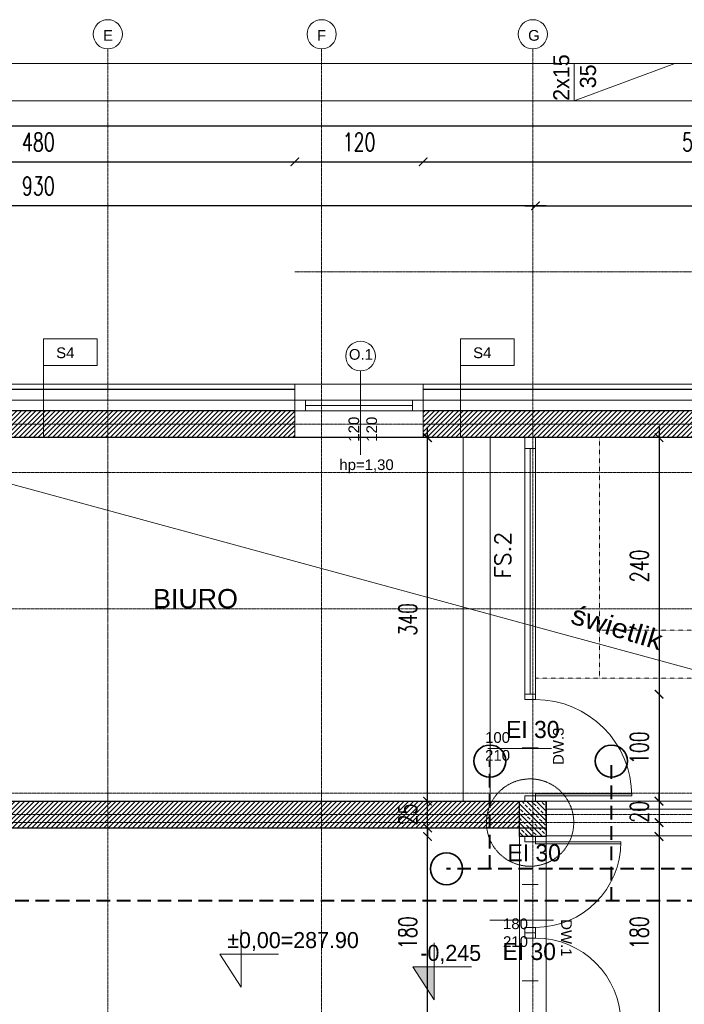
# Model space of a CAD drawing. Header units: millimetres. Extents: x -115268 to 140687, y -37779 to 24471.
# Tile 174 of 256: x 78542 to 79164, y -14814 to -13893. Entities that reach past the tile are written whole.
import ezdxf
from ezdxf.enums import TextEntityAlignment as Align

# ---------------------------------------------------------------- set-up
doc = ezdxf.new("R2010")
doc.units = ezdxf.units.MM
doc.header["$PDMODE"] = 2
doc.header["$PDSIZE"] = 1
for name, pattern in [('0.5_0.5', [10, 5, -5]), ('346-500', [1.5, 1, -0.5]), ('AUSGEZOGEN', [0]), ('DASHDOT', [1, 0.5, -0.25, 0, -0.25]), ('DASHED', [19.05, 12.7, -6.35])]:
    doc.linetypes.add(name, pattern=pattern)
doc.layers.get('0').update_dxf_attribs({"lineweight": 9})
for name, color, linetype, lineweight in [('A - STOLARKA - ZESTAWIENIE', 140, 'Continuous', 9), ('A opis', 1, 'Continuous', 13), ('A stolarka', 4, 'Continuous', 9), ('A wyp ruchome', 253, 'Continuous', 9), ('A_CIENKA', 7, 'Continuous', 9), ('A_HATCH', 8, 'Continuous', 9), ('A_IZOLACJA', 8, 'ZIGZAG', 9), ('A_KONSTRUKCJA', 3, 'Continuous', 25), ('A_OSIE', 1, 'DASHDOT', 9), ('A_WIDOK', 253, 'Continuous', 9), ('\x9dciany', 7, 'Continuous', 9)]:
    doc.layers.add(name, color=color, linetype=linetype, lineweight=lineweight)
doc.layers.add('A_WYMIAR', color=253, linetype='Continuous', lineweight=5, transparency=0.2)
doc.styles.add('Arial', font='arial.ttf')
doc.styles.add('Arial CE', font='arial.ttf')
doc.styles.add('ROMANS', font='romanpl.shx', dxfattribs={"bigfont": 'romanbigpl.shx'})
doc.styles.add('romans 1-100', font='romans.shx', dxfattribs={"width": 0.7, "height": 17})
doc.linetypes.add('ZIGZAG', pattern='A,0.00254,-5.08,[131,ltypeshp.shx,S=5.08,R=0,X=-5.08,Y=0],-10.16,[131,ltypeshp.shx,S=5.08,R=180,X=5.08,Y=0],-5.08', length=20.32254)
doc.dimstyles.new('___SKALA_1_100', dxfattribs={"dimscale": 10, "dimtxt": 17, "dimasz": 0.8, "dimexe": 2, "dimexo": 2, "dimgap": 1, "dimtad": 1, "dimdec": 4, "dimrnd": 0.5, "dimdsep": 46, "dimtxsty": 'romans 1-100', "dimblk": 'ARCHTICK', "dimcen": 0.1, "dimdle": 1, "dimse1": 1, "dimse2": 1, "dimadec": 0, "dimazin": 0, "dimtfac": 1, "dimtdec": 4, "dimtix": 1, "dimtmove": 0, "dimatfit": 3, "dimldrblk": 'ARCHTICK', "dimfxl": 6, "dimfxlon": 1, "dimtolj": 1, "dimarcsym": 0})
pattern_1 = [(45, (4833.216, -605.403), (-2.24506403, 2.24506403), [])]

# ---------------------------------------------------------------- blocks, each defined once
blk = doc.blocks.new('AnonymMegaMac_nNn057')
at = {"layer": 'A stolarka', "color": 3, "linetype": 'AUSGEZOGEN', "lineweight": 0}
blk.add_line((38647.77, -7149.61), (38632.77, -7149.61), dxfattribs=at)
at = {"layer": 'A stolarka', "color": 7, "linetype": 'AUSGEZOGEN', "lineweight": 0}
for points in [[(38635.27, -7104.61), (38635.27, -7109.61), (38645.27, -7109.61), (38645.27, -7104.61)], [(38645.27, -7109.61), (38645.27, -7111.61), (38725.27, -7111.61), (38725.27, -7109.61)], [(38635.27, -7189.61), (38635.27, -7194.61), (38645.27, -7194.61), (38645.27, -7189.61)]]:
    blk.add_lwpolyline(points, close=True, dxfattribs=at)
at = {"layer": 'A stolarka', "color": 8, "linetype": 'AUSGEZOGEN', "lineweight": 0}
blk.add_arc((38645.27, -7109.61), 80, 270, 0, dxfattribs=at)
blk = doc.blocks.new('AnonymMegaMac_nNn058')
at = {"layer": 'A stolarka', "color": 3, "linetype": 'AUSGEZOGEN', "lineweight": 0}
blk.add_line((38647.77, -7239.61), (38632.77, -7239.61), dxfattribs=at)
at = {"layer": 'A stolarka', "color": 7, "linetype": 'AUSGEZOGEN', "lineweight": 0}
for points in [[(38635.27, -7199.61), (38635.27, -7194.61), (38645.27, -7194.61), (38645.27, -7199.61)], [(38635.27, -7284.61), (38635.27, -7279.61), (38645.27, -7279.61), (38645.27, -7284.61)], [(38645.27, -7279.61), (38645.27, -7277.61), (38725.27, -7277.61), (38725.27, -7279.61)]]:
    blk.add_lwpolyline(points, close=True, dxfattribs=at)
at = {"layer": 'A stolarka', "color": 8, "linetype": 'AUSGEZOGEN', "lineweight": 0}
blk.add_arc((38645.27, -7279.61), 80, 0, 90, dxfattribs=at)
blk = doc.blocks.new('AnonymMegaMac_nNn059')
at = {"layer": 'A stolarka', "color": 3, "linetype": 'AUSGEZOGEN', "lineweight": 0}
blk.add_line((38647.77, -7034.61), (38632.77, -7034.61), dxfattribs=at)
at = {"layer": 'A stolarka', "color": 7, "linetype": 'AUSGEZOGEN', "lineweight": 0}
for points in [[(38635.27, -6989.61), (38635.27, -6984.61), (38645.27, -6984.61), (38645.27, -6989.61)], [(38635.27, -7084.61), (38635.27, -7079.61), (38645.27, -7079.61), (38645.27, -7084.61)], [(38645.27, -7079.61), (38645.27, -7077.61), (38735.27, -7077.61), (38735.27, -7079.61)]]:
    blk.add_lwpolyline(points, close=True, dxfattribs=at)
at = {"layer": 'A stolarka', "color": 8, "linetype": 'AUSGEZOGEN', "lineweight": 0}
blk.add_arc((38645.27, -7079.61), 90, 360, 90, dxfattribs=at)
blk = doc.blocks.new('_ArchTick')
at = {"color": 0, "linetype": 'ByBlock', "const_width": 0.15}
blk.add_lwpolyline([(-0.5, -0.5), (0.5, 0.5)], dxfattribs=at)
blk = doc.blocks.new('*D645')
at = {"layer": 'A_WYMIAR', "color": 0, "lineweight": -2, "transparency": 16777216}
blk.add_line((78004.57, -13992.66), (80394.57, -13992.66), dxfattribs=at)
at = {"layer": 'Defpoints', "color": 0, "transparency": 16777216}
for p in [(80384.57, -13992.66), (78014.57, -14234.16), (80384.57, -14234.16)]:
    blk.add_point(p, dxfattribs=at)
at = {"layer": 'A_WYMIAR', "color": 0, "lineweight": -2, "transparency": 16777216, "xscale": 8, "yscale": 8, "zscale": 8, "rotation": 180}
blk.add_blockref('_ArchTick', (78014.57, -13992.66), dxfattribs=at)
at = {"layer": 'A_WYMIAR', "color": 0, "lineweight": -2, "transparency": 16777216, "xscale": 8, "yscale": 8, "zscale": 8}
blk.add_blockref('_ArchTick', (80384.57, -13992.66), dxfattribs=at)
at = {"layer": 'A_WYMIAR', "color": 0, "transparency": 16777216, "insert": (79199.57, -13974.16), "char_height": 17, "attachment_point": 5, "style": 'romans 1-100'}
blk.add_mtext('\\A1;2370', dxfattribs=at)
blk = doc.blocks.new('*D648')
at = {"layer": 'A_WYMIAR', "color": 0, "lineweight": -2, "transparency": 16777216}
blk.add_line((78309.57, -14026.2), (78809.57, -14026.2), dxfattribs=at)
at = {"layer": 'Defpoints', "color": 0, "transparency": 16777216}
for p in [(78799.57, -14026.2), (78319.57, -14234.16), (78799.57, -14234.16)]:
    blk.add_point(p, dxfattribs=at)
at = {"layer": 'A_WYMIAR', "color": 0, "lineweight": -2, "transparency": 16777216, "xscale": 8, "yscale": 8, "zscale": 8, "rotation": 180}
blk.add_blockref('_ArchTick', (78319.57, -14026.2), dxfattribs=at)
at = {"layer": 'A_WYMIAR', "color": 0, "lineweight": -2, "transparency": 16777216, "xscale": 8, "yscale": 8, "zscale": 8}
blk.add_blockref('_ArchTick', (78799.57, -14026.2), dxfattribs=at)
at = {"layer": 'A_WYMIAR', "color": 0, "transparency": 16777216, "insert": (78559.57, -14007.7), "char_height": 17, "attachment_point": 5, "style": 'romans 1-100'}
blk.add_mtext('\\A1;480', dxfattribs=at)
blk = doc.blocks.new('*D649')
at = {"layer": 'A_WYMIAR', "color": 0, "lineweight": -2, "transparency": 16777216}
blk.add_line((78789.57, -14026.2), (78929.57, -14026.2), dxfattribs=at)
at = {"layer": 'Defpoints', "color": 0, "transparency": 16777216}
for p in [(78919.57, -14026.2), (78799.57, -14234.16), (78919.57, -14234.16)]:
    blk.add_point(p, dxfattribs=at)
at = {"layer": 'A_WYMIAR', "color": 0, "lineweight": -2, "transparency": 16777216, "xscale": 8, "yscale": 8, "zscale": 8, "rotation": 180}
blk.add_blockref('_ArchTick', (78799.57, -14026.2), dxfattribs=at)
at = {"layer": 'A_WYMIAR', "color": 0, "lineweight": -2, "transparency": 16777216, "xscale": 8, "yscale": 8, "zscale": 8}
blk.add_blockref('_ArchTick', (78919.57, -14026.2), dxfattribs=at)
at = {"layer": 'A_WYMIAR', "color": 0, "transparency": 16777216, "insert": (78859.57, -14007.7), "char_height": 17, "attachment_point": 5, "style": 'romans 1-100'}
blk.add_mtext('\\A1;120', dxfattribs=at)
blk = doc.blocks.new('*D650')
at = {"layer": 'A_WYMIAR', "color": 0, "lineweight": -2, "transparency": 16777216}
blk.add_line((78909.57, -14026.2), (79444.57, -14026.2), dxfattribs=at)
at = {"layer": 'Defpoints', "color": 0, "transparency": 16777216}
for p in [(79434.57, -14026.2), (78919.57, -14234.16), (79434.57, -14234.16)]:
    blk.add_point(p, dxfattribs=at)
at = {"layer": 'A_WYMIAR', "color": 0, "lineweight": -2, "transparency": 16777216, "xscale": 8, "yscale": 8, "zscale": 8, "rotation": 180}
blk.add_blockref('_ArchTick', (78919.57, -14026.2), dxfattribs=at)
at = {"layer": 'A_WYMIAR', "color": 0, "lineweight": -2, "transparency": 16777216, "xscale": 8, "yscale": 8, "zscale": 8}
blk.add_blockref('_ArchTick', (79434.57, -14026.2), dxfattribs=at)
at = {"layer": 'A_WYMIAR', "color": 0, "transparency": 16777216, "insert": (79177.07, -14007.7), "char_height": 17, "attachment_point": 5, "style": 'romans 1-100'}
blk.add_mtext('\\A1;515', dxfattribs=at)
blk = doc.blocks.new('*D659')
at = {"layer": 'A_WYMIAR', "color": 0, "lineweight": -2, "transparency": 16777216}
blk.add_line((79014.57, -14067.38), (79407.07, -14067.38), dxfattribs=at)
at = {"layer": 'Defpoints', "color": 0, "transparency": 16777216}
for p in [(79397.07, -14067.38), (79024.57, -14271.66), (79397.07, -14271.66)]:
    blk.add_point(p, dxfattribs=at)
at = {"layer": 'A_WYMIAR', "color": 0, "lineweight": -2, "transparency": 16777216, "xscale": 8, "yscale": 8, "zscale": 8, "rotation": 180}
blk.add_blockref('_ArchTick', (79024.57, -14067.38), dxfattribs=at)
at = {"layer": 'A_WYMIAR', "color": 0, "lineweight": -2, "transparency": 16777216, "xscale": 8, "yscale": 8, "zscale": 8}
blk.add_blockref('_ArchTick', (79397.07, -14067.38), dxfattribs=at)
at = {"layer": 'A_WYMIAR', "color": 0, "transparency": 16777216, "insert": (79210.82, -14048.88), "char_height": 17, "attachment_point": 5, "style": 'romans 1-100'}
blk.add_mtext('\\A1;372.5', dxfattribs=at)
blk = doc.blocks.new('*D665')
at = {"layer": 'A_WYMIAR', "color": 0, "lineweight": -2, "transparency": 16777216}
blk.add_line((79034.57, -14067.38), (78084.57, -14067.38), dxfattribs=at)
at = {"layer": 'Defpoints', "color": 0, "transparency": 16777216}
for p in [(78094.57, -14067.38), (78094.57, -14271.66), (79024.57, -14271.66)]:
    blk.add_point(p, dxfattribs=at)
at = {"layer": 'A_WYMIAR', "color": 0, "lineweight": -2, "transparency": 16777216, "xscale": 8, "yscale": 8, "zscale": 8, "rotation": 180}
blk.add_blockref('_ArchTick', (78094.57, -14067.38), dxfattribs=at)
at = {"layer": 'A_WYMIAR', "color": 0, "lineweight": -2, "transparency": 16777216, "xscale": 8, "yscale": 8, "zscale": 8}
blk.add_blockref('_ArchTick', (79024.57, -14067.38), dxfattribs=at)
at = {"layer": 'A_WYMIAR', "color": 0, "transparency": 16777216, "insert": (78559.57, -14048.88), "char_height": 17, "attachment_point": 5, "style": 'romans 1-100'}
blk.add_mtext('\\A1;930', dxfattribs=at)
blk = doc.blocks.new('*D667')
at = {"layer": 'A_WYMIAR', "color": 0, "lineweight": -2, "transparency": 16777216}
blk.add_line((77844.19, -14224.16), (77844.19, -16664.16), dxfattribs=at)
at = {"layer": 'Defpoints', "color": 0, "transparency": 16777216}
for p in [(78014.57, -14234.16), (77844.19, -16654.16), (79014.57, -16654.16)]:
    blk.add_point(p, dxfattribs=at)
at = {"layer": 'A_WYMIAR', "color": 0, "lineweight": -2, "transparency": 16777216, "xscale": 8, "yscale": 8, "zscale": 8}
for p, rotation in [((77844.19, -14234.16), 90), ((77844.19, -16654.16), 270)]:
    blk.add_blockref('_ArchTick', p, dxfattribs=dict(at, rotation=rotation))
at = {"layer": 'A_WYMIAR', "color": 0, "transparency": 16777216, "insert": (77825.69, -15444.16), "char_height": 17, "attachment_point": 5, "rotation": 90, "style": 'romans 1-100'}
blk.add_mtext('\\A1;2420', dxfattribs=at)
blk = doc.blocks.new('*D704')
at = {"layer": 'A_WYMIAR', "color": 0, "lineweight": -2, "transparency": 16777216}
blk.add_line((78004.57, -17141.1), (80394.57, -17141.1), dxfattribs=at)
at = {"layer": 'Defpoints', "color": 0, "transparency": 16777216}
for p in [(78014.57, -14449.85), (80384.57, -16049.85), (80384.57, -17141.1)]:
    blk.add_point(p, dxfattribs=at)
at = {"layer": 'A_WYMIAR', "color": 0, "lineweight": -2, "transparency": 16777216, "xscale": 8, "yscale": 8, "zscale": 8, "rotation": 180}
blk.add_blockref('_ArchTick', (78014.57, -17141.1), dxfattribs=at)
at = {"layer": 'A_WYMIAR', "color": 0, "lineweight": -2, "transparency": 16777216, "xscale": 8, "yscale": 8, "zscale": 8}
blk.add_blockref('_ArchTick', (80384.57, -17141.1), dxfattribs=at)
at = {"layer": 'A_WYMIAR', "color": 0, "transparency": 16777216, "insert": (79199.57, -17122.6), "char_height": 17, "attachment_point": 5, "style": 'romans 1-100'}
blk.add_mtext('\\A1;2370', dxfattribs=at)
blk = doc.blocks.new('*D336')
at = {"layer": 'A_WYMIAR', "color": 0, "lineweight": -2, "transparency": 16777216}
blk.add_line((79140.16, -14274.16), (79140.16, -14534.16), dxfattribs=at)
at = {"layer": 'Defpoints', "color": 0, "transparency": 16777216}
for p in [(79067.73, -14284.16), (79024.57, -14524.16), (79140.16, -14524.16)]:
    blk.add_point(p, dxfattribs=at)
at = {"layer": 'A_WYMIAR', "color": 0, "lineweight": -2, "transparency": 16777216, "xscale": 8, "yscale": 8, "zscale": 8}
for p, rotation in [((79140.16, -14284.16), 90), ((79140.16, -14524.16), 270)]:
    blk.add_blockref('_ArchTick', p, dxfattribs=dict(at, rotation=rotation))
at = {"layer": 'A_WYMIAR', "color": 0, "transparency": 16777216, "insert": (79121.66, -14404.16), "char_height": 17, "attachment_point": 5, "rotation": 90, "style": 'romans 1-100'}
blk.add_mtext('\\A1;240', dxfattribs=at)
blk = doc.blocks.new('*D337')
at = {"layer": 'A_WYMIAR', "color": 0, "lineweight": -2, "transparency": 16777216}
blk.add_line((79140.16, -14514.16), (79140.16, -14634.16), dxfattribs=at)
at = {"layer": 'Defpoints', "color": 0, "transparency": 16777216}
for p in [(79024.57, -14524.16), (79034.57, -14624.16), (79140.16, -14624.16)]:
    blk.add_point(p, dxfattribs=at)
at = {"layer": 'A_WYMIAR', "color": 0, "lineweight": -2, "transparency": 16777216, "xscale": 8, "yscale": 8, "zscale": 8}
for p, rotation in [((79140.16, -14524.16), 90), ((79140.16, -14624.16), 270)]:
    blk.add_blockref('_ArchTick', p, dxfattribs=dict(at, rotation=rotation))
at = {"layer": 'A_WYMIAR', "color": 0, "transparency": 16777216, "insert": (79121.66, -14574.16), "char_height": 17, "attachment_point": 5, "rotation": 90, "style": 'romans 1-100'}
blk.add_mtext('\\A1;100', dxfattribs=at)
blk = doc.blocks.new('*D338')
at = {"layer": 'A_WYMIAR', "color": 0, "lineweight": -2, "transparency": 16777216}
for p, q in [((79140.16, -14624.16), (79140.16, -14616.16)), ((79140.16, -14624.16), (79140.16, -14644.16)), ((79140.16, -14644.16), (79140.16, -14652.16))]:
    blk.add_line(p, q, dxfattribs=at)
at = {"layer": 'Defpoints', "color": 0, "transparency": 16777216}
for p in [(79034.57, -14624.16), (79034.57, -14644.16), (79140.16, -14644.16)]:
    blk.add_point(p, dxfattribs=at)
at = {"layer": 'A_WYMIAR', "color": 0, "lineweight": -2, "transparency": 16777216, "xscale": 8, "yscale": 8, "zscale": 8}
for p, rotation in [((79140.16, -14624.16), 270), ((79140.16, -14644.16), 90)]:
    blk.add_blockref('_ArchTick', p, dxfattribs=dict(at, rotation=rotation))
at = {"layer": 'A_WYMIAR', "color": 0, "transparency": 16777216, "insert": (79121.66, -14634.16), "char_height": 17, "attachment_point": 5, "rotation": 90, "style": 'romans 1-100'}
blk.add_mtext('\\A1;20', dxfattribs=at)
blk = doc.blocks.new('*D339')
at = {"layer": 'A_WYMIAR', "color": 0, "lineweight": -2, "transparency": 16777216}
blk.add_line((79140.16, -14647.16), (79140.16, -14847.16), dxfattribs=at)
at = {"layer": 'Defpoints', "color": 0, "transparency": 16777216}
for p in [(79034.57, -14657.16), (79019.57, -14837.16), (79140.16, -14837.16)]:
    blk.add_point(p, dxfattribs=at)
at = {"layer": 'A_WYMIAR', "color": 0, "lineweight": -2, "transparency": 16777216, "xscale": 8, "yscale": 8, "zscale": 8}
for p, rotation in [((79140.16, -14657.16), 90), ((79140.16, -14837.16), 270)]:
    blk.add_blockref('_ArchTick', p, dxfattribs=dict(at, rotation=rotation))
at = {"layer": 'A_WYMIAR', "color": 0, "transparency": 16777216, "insert": (79121.66, -14747.16), "char_height": 17, "attachment_point": 5, "rotation": 90, "style": 'romans 1-100'}
blk.add_mtext('\\A1;180', dxfattribs=at)
blk = doc.blocks.new('*D393')
at = {"layer": 'A_WYMIAR', "color": 0, "lineweight": -2, "transparency": 16777216}
blk.add_line((78923.64, -14847.16), (78923.64, -14647.16), dxfattribs=at)
at = {"layer": 'Defpoints', "color": 0, "transparency": 16777216}
for p in [(78923.64, -14657.16), (79014.57, -14657.16), (79014.57, -14837.16)]:
    blk.add_point(p, dxfattribs=at)
at = {"layer": 'A_WYMIAR', "color": 0, "lineweight": -2, "transparency": 16777216, "xscale": 8, "yscale": 8, "zscale": 8}
for p, rotation in [((78923.64, -14657.16), 90), ((78923.64, -14837.16), 270)]:
    blk.add_blockref('_ArchTick', p, dxfattribs=dict(at, rotation=rotation))
at = {"layer": 'A_WYMIAR', "color": 0, "transparency": 16777216, "insert": (78905.14, -14747.16), "char_height": 17, "attachment_point": 5, "rotation": 90, "style": 'romans 1-100'}
blk.add_mtext('\\A1;180', dxfattribs=at)
blk = doc.blocks.new('*D394')
at = {"layer": 'A_WYMIAR', "color": 0, "lineweight": -2, "transparency": 16777216}
for p, q in [((78923.64, -14624.16), (78923.64, -14616.16)), ((78923.64, -14649.16), (78923.64, -14624.16)), ((78923.64, -14649.16), (78923.64, -14657.16))]:
    blk.add_line(p, q, dxfattribs=at)
at = {"layer": 'Defpoints', "color": 0, "transparency": 16777216}
for p in [(78923.64, -14624.16), (79014.57, -14624.16), (79014.57, -14649.16)]:
    blk.add_point(p, dxfattribs=at)
at = {"layer": 'A_WYMIAR', "color": 0, "lineweight": -2, "transparency": 16777216, "xscale": 8, "yscale": 8, "zscale": 8}
for p, rotation in [((78923.64, -14624.16), 270), ((78923.64, -14649.16), 90)]:
    blk.add_blockref('_ArchTick', p, dxfattribs=dict(at, rotation=rotation))
at = {"layer": 'A_WYMIAR', "color": 0, "transparency": 16777216, "insert": (78905.14, -14636.66), "char_height": 17, "attachment_point": 5, "rotation": 90, "style": 'romans 1-100'}
blk.add_mtext('\\A1;25', dxfattribs=at)
blk = doc.blocks.new('*D395')
at = {"layer": 'A_WYMIAR', "color": 0, "lineweight": -2, "transparency": 16777216}
blk.add_line((78923.64, -14634.16), (78923.64, -14274.16), dxfattribs=at)
at = {"layer": 'Defpoints', "color": 0, "transparency": 16777216}
for p in [(78923.64, -14284.16), (78961.3, -14284.16), (79014.57, -14624.16)]:
    blk.add_point(p, dxfattribs=at)
at = {"layer": 'A_WYMIAR', "color": 0, "lineweight": -2, "transparency": 16777216, "xscale": 8, "yscale": 8, "zscale": 8}
for p, rotation in [((78923.64, -14284.16), 90), ((78923.64, -14624.16), 270)]:
    blk.add_blockref('_ArchTick', p, dxfattribs=dict(at, rotation=rotation))
at = {"layer": 'A_WYMIAR', "color": 0, "transparency": 16777216, "insert": (78905.14, -14454.16), "char_height": 17, "attachment_point": 5, "rotation": 90, "style": 'romans 1-100'}
blk.add_mtext('\\A1;340', dxfattribs=at)

msp = doc.modelspace()

# ---------------------------------------------------------------- hatches: boundary and pattern name
at = {"layer": 'A_CIENKA', "transparency": 33554687}
h = msp.add_hatch(color=256, dxfattribs=at)
h.dxf.hatch_style = 1
h.paths.add_polyline_path([(78929.85103, -14779.17002), (78909.85103, -14779.17002), (78929.85103, -14809.95311)])
at = {"layer": 'A_HATCH', "transparency": 33554687}
h = msp.add_hatch(dxfattribs=at)
h.set_pattern_fill('ANSI31', color=256)
h.set_pattern_definition(pattern_1)
h.paths.add_polyline_path([(78064.57106, -14284.16092), (78199.57106, -14284.16092), (78199.57106, -14259.16092), (78039.57106, -14259.16092), (78039.57106, -14504.16092), (78064.57106, -14504.16092)])
h.paths.add_polyline_path([(78799.57106, -14259.16092), (78319.57106, -14259.16092), (78319.57106, -14284.16092), (78799.57106, -14284.16092)])
h.paths.add_polyline_path([(79409.57106, -14259.16092), (78919.57106, -14259.16092), (78919.57106, -14284.16092), (79384.57106, -14284.16092), (79384.57106, -14324.16092), (79409.57106, -14324.16092)])
h = msp.add_hatch(dxfattribs=at)
h.set_pattern_fill('ANSI31', color=256)
h.set_pattern_definition(pattern_1)
h.paths.add_polyline_path([(79009.57106, -14624.16092), (78104.57106, -14624.16092), (78104.57106, -14649.16092), (79009.57106, -14649.16092)])
h.paths.add_polyline_path([(78377.07106, -14284.16092), (78352.07106, -14284.16092), (78352.07106, -14524.16092), (78377.07106, -14524.16092)])
at = {"layer": 'A_HATCH', "linetype": '346-500', "ltscale": 0.5, "transparency": 33554687}
h = msp.add_hatch(dxfattribs=at)
h.set_pattern_fill('ANSI33', color=256, angle=-90)
h.set_pattern_definition([(315, (93186.9795, 61357.8127), (4.49012806, 4.49012806), []), (315, (93186.9795, 61353.3225), (4.49012806, 4.49012806), [3.175, -1.5875])])
h.paths.add_polyline_path([(79034.57106, -14657.16092), (79034.57106, -14624.16092), (79009.57106, -14624.16092), (79009.57106, -14657.16092)])

# ---------------------------------------------------------------- linework, layer by layer
at = {"layer": 'A opis', "color": 0, "ltscale": 0.5}
for p, q in [((78980.08386, -14574.91274), (79039.58157, -14574.91274)), ((79041.47912, -14735.4664), (78981.98141, -14735.4664))]:
    msp.add_line(p, q, dxfattribs=at)
at = {"layer": 'A stolarka'}
for p, q in [((78799.57106, -14249.16092), (78919.57106, -14249.16092)), ((78809.57106, -14254.16092), (78909.57106, -14254.16092)), ((78799.57106, -14259.16092), (78919.57106, -14259.16092)), ((79014.57106, -14524.16092), (79014.57106, -14284.16092)), ((79024.57106, -14524.16092), (79024.57106, -14284.16092)), ((79019.57106, -14524.16092), (79019.57106, -14294.16092))]:
    msp.add_line(p, q, dxfattribs=at)
for points in [[(78809.57106, -14259.16092), (78809.57106, -14249.16092), (78799.57106, -14249.16092), (78799.57106, -14259.16092), (78809.57106, -14259.16092)], [(78919.57106, -14259.16092), (78919.57106, -14249.16092), (78909.57106, -14249.16092), (78909.57106, -14259.16092), (78919.57106, -14259.16092)], [(79024.57106, -14294.16092), (79024.57106, -14284.16092), (79014.57106, -14284.16092), (79014.57106, -14294.16092), (79024.57106, -14294.16092)]]:
    msp.add_lwpolyline(points, dxfattribs=at)
at = {"layer": 'A wyp ruchome', "linetype": '0.5_0.5', "ltscale": 0.03}
for p, q in [((79084.57106, -14509.16092), (79084.57106, -14284.16092)), ((79384.57106, -14464.16092), (79084.57106, -14464.16092)), ((79384.57106, -14509.16092), (79024.57106, -14509.16092))]:
    msp.add_line(p, q, dxfattribs=at)
at = {"layer": 'A_CIENKA'}
for p, q in [((78749.25221, -14744.51845), (78749.25221, -14797.9466)), ((78749.25221, -14767.16352), (78729.25221, -14767.16352)), ((78729.25221, -14767.16352), (78749.25221, -14797.9466)), ((78749.25221, -14767.16352), (78784.16261, -14767.16352))]:
    msp.add_line(p, q, dxfattribs=at)
msp.add_lwpolyline([(78929.85103, -14756.52496), (78929.85103, -14809.95311), (78909.85103, -14779.17002), (78929.85103, -14779.17002), (78964.76142, -14779.17002)], dxfattribs=at)
at = {"layer": 'A_HATCH'}
for centre in [(78624.57106, -13906.89774), (78824.57106, -13906.89774), (79022.07106, -13906.89774)]:
    msp.add_circle(centre, 13.62687, dxfattribs=at)
at = {"layer": 'A_IZOLACJA', "ltscale": 0.01}
for points in [[(78799.57106, -14249.16092), (78319.57106, -14249.16092)], [(79419.57106, -14324.16092), (79419.57106, -14249.16092), (78919.57106, -14249.16092)]]:
    msp.add_lwpolyline(points, dxfattribs=at)
at = {"layer": 'A_KONSTRUKCJA', "color": 5, "linetype": 'DASHED', "lineweight": 40}
for p, q in [((78981.87746, -14687.40947), (78981.87746, -14586.63172)), ((79650.06505, -14687.40947), (78941.40783, -14687.40947))]:
    msp.add_line(p, q, dxfattribs=at)
at = {"layer": 'A_KONSTRUKCJA', "color": 1, "linetype": 'DASHED', "lineweight": 40}
for p, q in [((79095.58061, -14717.40947), (79095.58061, -14586.63172)), ((80246.07834, -14717.40947), (78165.15912, -14717.40947))]:
    msp.add_line(p, q, dxfattribs=at)
at = {"layer": 'A_KONSTRUKCJA'}
for p, q in [((78104.57106, -14624.16092), (79034.57106, -14624.16092)), ((79034.57106, -14644.16092), (79034.57106, -14624.16092)), ((78104.57106, -14649.16092), (79034.57106, -14649.16092))]:
    msp.add_line(p, q, dxfattribs=at)
for points in [[(78799.57106, -14239.16092), (78319.57106, -14239.16092)], [(79429.57106, -14324.16092), (79429.57106, -14239.16092), (78919.57106, -14239.16092)], [(78799.57106, -14259.16092), (78319.57106, -14259.16092)], [(79409.57106, -14324.16092), (79409.57106, -14259.16092), (78919.57106, -14259.16092)], [(79384.57106, -14324.16092), (79384.57106, -14284.16092), (78064.57106, -14284.16092), (78064.57106, -14504.16092)]]:
    msp.add_lwpolyline(points, dxfattribs=at)
at = {"layer": 'A_KONSTRUKCJA', "ltscale": 0.5}
msp.add_lwpolyline([(79034.57106, -14624.16092), (79034.57106, -14657.16092), (79009.57106, -14657.16092), (79009.57106, -14624.16092)], close=True, dxfattribs=at)
at = {"layer": 'A_OSIE', "ltscale": 0.3}
for p, q in [((78624.57106, -17157.58662), (78624.57106, -13920.52461)), ((78824.57106, -17157.58662), (78824.57106, -13920.52461)), ((79022.07106, -17157.58662), (79022.07106, -13920.52461)), ((77774.94766, -14271.66092), (80676.6752, -14271.66092)), ((80675.91005, -14316.66092), (77774.94766, -14316.66092)), ((80675.91005, -14444.16092), (77774.94766, -14444.16092)), ((77774.94766, -14616.66092), (80675.91005, -14616.66092)), ((80677.76585, -14636.66092), (77774.94766, -14636.66092)), ((80675.91005, -14644.16092), (77774.94766, -14644.16092))]:
    msp.add_line(p, q, dxfattribs=at)
at = {"layer": 'A_WIDOK', "linetype": '0.5_0.5', "ltscale": 0.02}
msp.add_line((80399.57106, -14129.16092), (78799.57106, -14129.16092), dxfattribs=at)
at = {"layer": 'A_WIDOK', "color": 6, "linetype": '346-500', "ltscale": 0.5}
for p, q in [((78957.07106, -14284.16092), (78957.07106, -14624.16092)), ((78982.07106, -14284.16092), (78982.07106, -14624.16092)), ((79009.57106, -14657.16092), (79009.57106, -14944.16092)), ((79034.57106, -14941.66092), (79034.57106, -14657.16092))]:
    msp.add_line(p, q, dxfattribs=at)
for points in [[(79034.57106, -14624.16092), (79009.57106, -14624.16092), (79009.57106, -14657.16092), (79034.57106, -14657.16092)], [(79034.57106, -14631.66092), (80294.57106, -14631.66092)], [(80294.57106, -14656.66092), (79034.57106, -14656.66092)]]:
    msp.add_lwpolyline(points, dxfattribs=at)
at = {"layer": 'A_WIDOK', "color": 1, "linetype": '346-500', "ltscale": 0.5}
msp.add_circle((79019.57106, -14644.16092), 40.83246, dxfattribs=at)
at = {"layer": 'A_WYMIAR', "color": 0, "ltscale": 0.5}
for p, q in [((79060.69431, -13934.16092), (79060.69431, -13969.16092)), ((79060.69431, -13969.16092), (79154.93324, -13934.16092))]:
    msp.add_line(p, q, dxfattribs=at)
at = {"layer": 'A_WYMIAR', "ltscale": 10}
msp.add_line((78861.03961, -14221.78899), (78861.03961, -14300.34121), dxfattribs=at)
at = {"layer": 'A_WYMIAR'}
for points in [[(78564.57106, -14284.16092), (78564.57106, -14191.70555), (78614.57106, -14191.70555), (78614.57106, -14211.70555), (78614.57106, -14216.70555), (78564.57106, -14216.70555)], [(78954.57106, -14284.16092), (78954.57106, -14191.70555), (79004.57106, -14191.70555), (79004.57106, -14211.70555), (79004.57106, -14216.70555), (78954.57106, -14216.70555)]]:
    msp.add_lwpolyline(points, dxfattribs=at)
at = {"layer": 'A_WYMIAR', "ltscale": 10}
msp.add_circle((78861.03961, -14207.88584), 13.90315, dxfattribs=at)
at = {"layer": 'A_WYMIAR', "color": 5, "lineweight": 35}
for centre in [(78981.87746, -14586.63172), (78941.40783, -14687.40947)]:
    msp.add_circle(centre, 15, dxfattribs=at)
at = {"layer": 'A_WYMIAR', "color": 1, "lineweight": 35}
msp.add_circle((79095.58061, -14586.63172), 15, dxfattribs=at)
at = {"layer": '\x9dciany'}
for p, q in [((79669.57106, -13934.16092), (78014.57106, -13934.16092)), ((79634.57106, -13969.16092), (78514.57106, -13969.16092)), ((79434.57106, -14234.16092), (78014.57106, -14234.16092)), ((78799.57106, -14234.16092), (78799.57106, -14284.16092)), ((78919.57106, -14234.16092), (78919.57106, -14284.16092)), ((78799.57106, -14284.16092), (78374.57106, -14284.16092)), ((79624.57106, -14624.16092), (78374.57106, -14284.16092)), ((79384.57106, -14284.16092), (78799.57106, -14284.16092)), ((79014.57106, -14524.16092), (79024.57106, -14524.16092)), ((79034.57106, -14624.16092), (79624.57106, -14624.16092))]:
    msp.add_line(p, q, dxfattribs=at)
at = {"layer": '\x9dciany', "linetype": '0.5_0.5', "ltscale": 0.03}
msp.add_line((78624.57106, -14284.16092), (78624.57106, -14624.16092), dxfattribs=at)

# ---------------------------------------------------------------- block references
at = {"layer": 'A stolarka'}
for name, p in [('AnonymMegaMac_nNn059', (40379.3044, -7539.55034)), ('AnonymMegaMac_nNn057', (40379.3044, -7552.55034)), ('AnonymMegaMac_nNn058', (40379.3044, -7552.55034))]:
    msp.add_blockref(name, p, dxfattribs=at)

# ---------------------------------------------------------------- texts
at = {"layer": 'A - STOLARKA - ZESTAWIENIE', "color": 240, "true_color": 0xed1f24, "insert": (78986.50074, -14416.00507), "char_height": 15, "width": 1942.4424976, "attachment_point": 1, "rotation": 90, "style": 'ROMANS'}
msp.add_mtext('{\\Fromans|c238;FS.2}', dxfattribs=at)
at = {"layer": 'A_CIENKA', "insert": (79041.19727, -13969.16092), "char_height": 15, "attachment_point": 1, "rotation": 90}
msp.add_mtext_dynamic_manual_height_columns('2x15\\P\\pxqc;35', width=45.7777105, gutter_width=17.5, heights=[0], dxfattribs=at)
at = {"layer": 'A_CIENKA', "char_height": 15, "attachment_point": 1}
for s, insert in [('%%P0,00=287.90', (78736.26397, -14746.54779)), ('-0,245', (78916.86278, -14758.5543))]:
    msp.add_mtext_dynamic_manual_height_columns(s, width=48.770906, gutter_width=17.5, heights=[0], dxfattribs=dict(at, insert=insert))
at = {"layer": 'A_HATCH', "char_height": 10, "attachment_point": 1, "style": 'Arial'}
for s, width, heights, insert in [(' E', 473.6976626, [0], (78616.3211, -13902.94691)), (' F', 473.6976626, [0], (78816.3211, -13902.94691)), (' G', 473.6976626, [0], (79013.8211, -13902.94691)), ('S4', 473.6976626, [9.22219], (78576.27189, -14199.80513)), ('O.1', 473.6976626, [9.22219], (78850.08639, -14201.30148)), ('S4', 473.6976626, [9.22219], (78966.27189, -14199.80513)), ('hp=1,30', 473.6976626, [9.22219], (78841.14819, -14304.47126)), ('100\\P210', 89.6345912, [30.02254], (78977.48744, -14559.59047)), ('180\\P210', 89.6345912, [30.02254], (78994.24295, -14733.80732))]:
    msp.add_mtext_dynamic_manual_height_columns(s, width=width, gutter_width=1.25, heights=heights, dxfattribs=dict(at, insert=insert))
at = {"layer": 'A_HATCH', "char_height": 10, "attachment_point": 1}
for s, width, heights, insert, rotation, style in [('120\\P120', 44.8889364, [39.43048], (78849.69855, -14287.93664), 90, 'Arial CE'), ('DW.3', 473.6976626, [9.22219], (79040.96555, -14590.23502), 90, 'Arial'), ('DW.1', 473.6976626, [9.22219], (79058.57634, -14734.52105), 270, 'Arial')]:
    msp.add_mtext_dynamic_manual_height_columns(s, width=width, gutter_width=1.25, heights=heights, dxfattribs=dict(at, insert=insert, rotation=rotation, style=style))
at = {"layer": 'A_WYMIAR', "color": 7}
for p in [(78997.08306, -14565.07654), (78998.40135, -14680.42711), (78993.78733, -14772.70757)]:
    msp.add_text('EI 30', height=16, rotation=360, dxfattribs=at).set_placement(p)
at = {"layer": '\x9dciany', "style": 'Arial CE', "width": 0.996018}
msp.add_text('BIURO', height=18, dxfattribs=at).set_placement((78666.97434, -14443.72045), (78746.29434, -14443.72045), align=Align.FIT)
at = {"layer": '\x9dciany', "style": 'Arial CE', "width": 1.079509}
msp.add_text('świetlik', height=18, rotation=343, dxfattribs=at).set_placement((79056.50016, -14457.53424), (79140.1577, -14483.11092), align=Align.FIT)

# ---------------------------------------------------------------- dimensions: what is measured, and where the dimension line sits
at = {"layer": 'A_WYMIAR'}
for base, p1, p2, picture, middle in [((80384.57106, -13992.65563), (78014.57106, -14234.16092), (80384.57106, -14234.16092), '*D645', (79199.57106, -13974.15563)), ((78094.57106, -14067.37632), (79024.57106, -14271.66092), (78094.57106, -14271.66092), '*D665', (78559.57106, -14048.87632)), ((79397.07106, -14067.37632), (79024.57106, -14271.66092), (79397.07106, -14271.66092), '*D659', (79210.82106, -14048.87632)), ((80384.57106, -17141.09997), (78014.57106, -14449.84755), (80384.57106, -16049.84755), '*D704', (79199.57106, -17122.59997))]:
    dim = msp.add_linear_dim(base=base, p1=p1, p2=p2, dimstyle='___SKALA_1_100', dxfattribs=at)
    dim.commit()
    dim.dimension.update_dxf_attribs({"geometry": picture, "text_midpoint": middle})
for base, p1, p2, picture, middle in [((78799.57106, -14026.19644), (78319.57106, -14234.16092), (78799.57106, -14234.16092), '*D648', (78559.57106, -14007.69644)), ((78919.57106, -14026.19644), (78799.57106, -14234.16092), (78919.57106, -14234.16092), '*D649', (78859.57106, -14007.69644)), ((79434.57106, -14026.19644), (78919.57106, -14234.16092), (79434.57106, -14234.16092), '*D650', (79177.07106, -14007.69644))]:
    dim = msp.add_linear_dim(base=base, p1=p1, p2=p2, dimstyle='___SKALA_1_100', override={"dimtmove": 1}, dxfattribs=at)
    dim.commit()
    dim.dimension.update_dxf_attribs({"geometry": picture, "text_midpoint": middle})
for base, p1, p2, picture, middle in [((77844.19075, -16654.16092), (78014.57106, -14234.16092), (79014.57106, -16654.16092), '*D667', (77825.69075, -15444.16092)), ((79140.1577, -14524.16092), (79067.73344, -14284.16092), (79024.57106, -14524.16092), '*D336', (79121.6577, -14404.16092))]:
    dim = msp.add_linear_dim(base=base, p1=p1, p2=p2, angle=90, dimstyle='___SKALA_1_100', dxfattribs=at)
    dim.commit()
    dim.dimension.update_dxf_attribs({"geometry": picture, "text_midpoint": middle})
for base, p1, p2, picture, middle in [((78923.63688, -14284.16092), (79014.57106, -14624.16092), (78961.29914, -14284.16092), '*D395', (78905.13688, -14454.16092)), ((79140.1577, -14624.16092), (79024.57106, -14524.16092), (79034.57106, -14624.16092), '*D337', (79121.6577, -14574.16092)), ((78923.63688, -14624.16092), (79014.57106, -14649.16092), (79014.57106, -14624.16092), '*D394', (78905.13688, -14636.66092)), ((79140.1577, -14644.16092), (79034.57106, -14624.16092), (79034.57106, -14644.16092), '*D338', (79121.6577, -14634.16092)), ((78923.63688, -14657.16092), (79014.57106, -14837.16092), (79014.57106, -14657.16092), '*D393', (78905.13688, -14747.16092)), ((79140.1577, -14837.16092), (79034.57106, -14657.16092), (79019.57106, -14837.16092), '*D339', (79121.6577, -14747.16092))]:
    dim = msp.add_linear_dim(base=base, p1=p1, p2=p2, angle=90, dimstyle='___SKALA_1_100', override={"dimtmove": 1}, dxfattribs=at)
    dim.commit()
    dim.dimension.update_dxf_attribs({"geometry": picture, "text_midpoint": middle})

doc.saveas('drawing.dxf')
